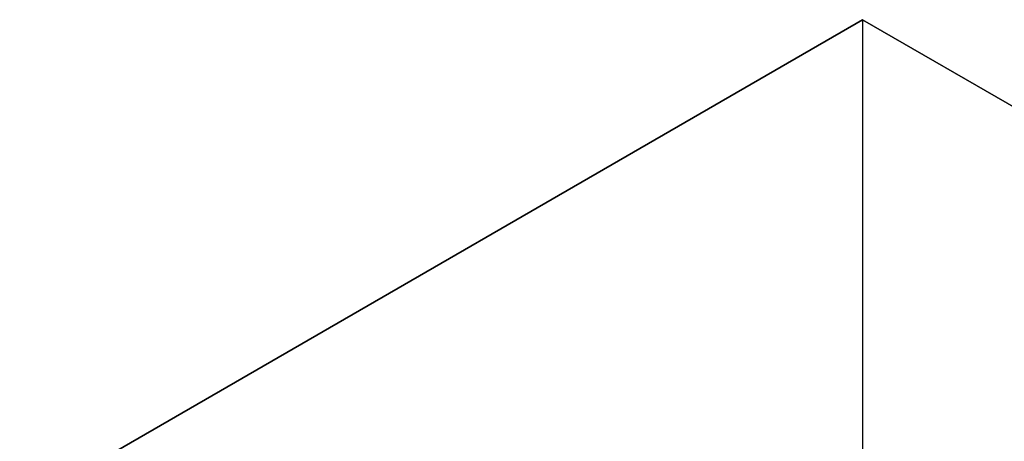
# Model space of a CAD drawing. Header units: millimetres. Extents: x -10668 to 10668, y -400 to 5820.
# Tile 16 of 28: x 2523 to 3383, y 1916 to 2284. Entities that reach past the tile are written whole.
import ezdxf

# ---------------------------------------------------------------- set-up
doc = ezdxf.new("R2010")
doc.units = ezdxf.units.MM
doc.header["$LTSCALE"] = 20
doc.layers.add('_Sichtbarkanten', color=7, linetype='Continuous', lineweight=25)

msp = doc.modelspace()

# ---------------------------------------------------------------- linework, layer by layer
at = {"layer": '_Sichtbarkanten'}
for p, q in [((3259.11, 2284.18), (2522.73, 1859.03)), ((2522.76, 1859.03), (3259.11, 2284.16)), ((3995.49, 1859.03), (3259.11, 2284.18)), ((3259.11, 2284.16), (3995.46, 1859.03)), ((3259.11, 2284.16), (3259.11, 1907.18))]:
    msp.add_line(p, q, dxfattribs=at)

doc.saveas('drawing.dxf')
